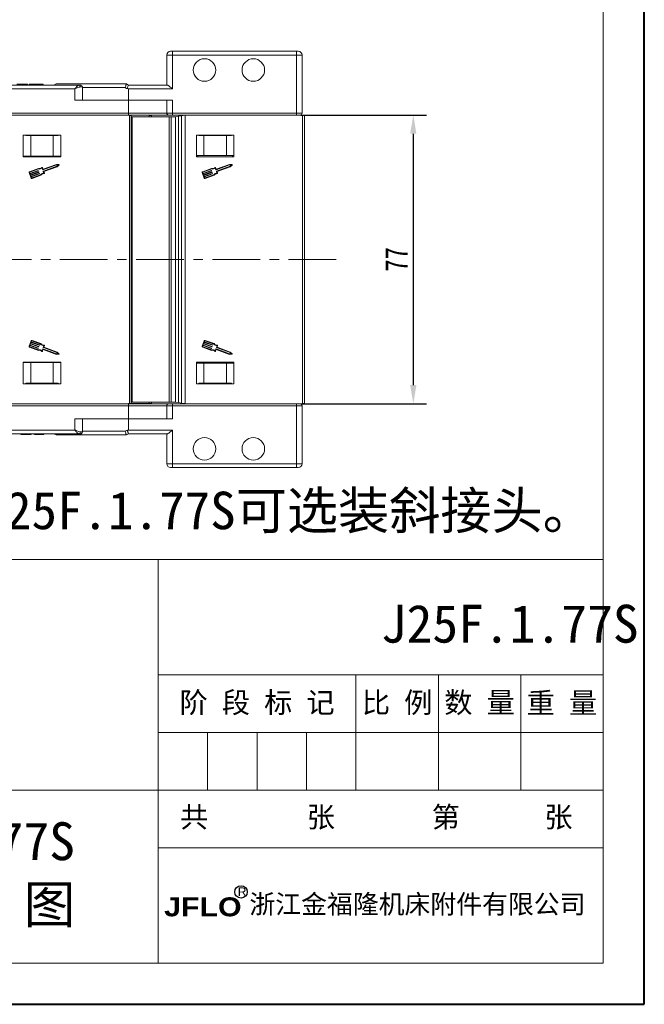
# Model space of a CAD drawing. Header units: millimetres. Extents: x 2390 to 3312, y -95 to 558.
# Tile 17 of 49: x 3146 to 3312, y -95 to 168. Entities that reach past the tile are written whole.
import ezdxf

# ---------------------------------------------------------------- set-up
doc = ezdxf.new("R2010")
doc.units = ezdxf.units.MM
doc.linetypes.add('CENTER2', pattern=[28.575, 19.05, -3.175, 3.175, -3.175])
doc.linetypes.add('CENTERX2', pattern=[20.32, 12.7, -2.54, 2.54, -2.54])
doc.layers.add('标注', color=1, linetype='Continuous', lineweight=13)
doc.layers.add('标注线', color=7, linetype='Continuous', lineweight=15)
doc.styles.get("Standard").update_dxf_attribs({"font": '仿宋_GB2312.ttf', "width": 0.8})
doc.styles.add('样式 1', font='仿宋_GB2312.ttf', dxfattribs={"width": 0.8, "height": 6})
doc.styles.add('样式 6', font='仿宋_GB2312.ttf')
doc.dimstyles.new('副本 ISO-25.1', dxfattribs={"dimtxt": 6, "dimasz": 5, "dimexe": 3.5, "dimexo": 0.625, "dimgap": 1.5, "dimtad": 1, "dimdsep": 46, "dimtxsty": 'Standard', "dimcen": 2.5, "dimadec": 0, "dimazin": 0, "dimtfac": 1, "dimtmove": 0, "dimatfit": 3, "dimfxl": 0, "dimarcsym": 0})

# ---------------------------------------------------------------- blocks, each defined once
blk = doc.blocks.new('*D930')
at = {"color": 0, "lineweight": -2}
for p, q in [((3220.97, 142.58), (3254.42, 142.58)), ((3250.92, 137.58), (3250.92, 70.58)), ((3220.9, 65.58), (3254.42, 65.58))]:
    blk.add_line(p, q, dxfattribs=at)
at = {"color": 0, "lineweight": 9}
for points in [[(3250.08, 137.58), (3251.75, 137.58), (3250.92, 142.58)], [(3250.08, 70.58), (3251.75, 70.58), (3250.92, 65.58)]]:
    blk.add_solid(points, dxfattribs=at)
at = {"layer": 'Defpoints', "color": 0, "lineweight": 9}
for p in [(3220.34, 142.58), (3220.27, 65.58), (3250.92, 65.58)]:
    blk.add_point(p, dxfattribs=at)
at = {"color": 0, "lineweight": 9, "insert": (3246.42, 104.08), "char_height": 6, "attachment_point": 5, "rotation": 90}
blk.add_mtext('77', dxfattribs=at)

msp = doc.modelspace()

# ---------------------------------------------------------------- linework, layer by layer
at = {"color": 7, "lineweight": 40}
for p, q in [((3312.485, -94.515), (3312.485, 557.64)), ((2390.245, -94.515), (3312.485, -94.515))]:
    msp.add_line(p, q, dxfattribs=at)
at = {"color": 7, "lineweight": 13}
for p, q in [((3301.506, -83.536), (3301.506, 546.661)), ((2809.611, 24.058), (3301.506, 24.058)), ((2906.26, -83.536), (3301.506, -83.536))]:
    msp.add_line(p, q, dxfattribs=at)
at = {"color": 7, "linetype": 'Continuous', "lineweight": 15}
for p, q in [((3185.223, 158.584), (3185.223, 150.584)), ((3185.223, 158.584), (3186.723, 158.584)), ((3186.723, 159.584), (3186.223, 159.584)), ((3186.723, 159.584), (3186.723, 158.584)), ((3186.723, 159.584), (3219.773, 159.584)), ((3219.773, 158.584), (3186.723, 158.584)), ((3186.723, 158.584), (3186.723, 149.584)), ((3219.773, 159.584), (3219.773, 158.584)), ((3220.273, 159.584), (3219.773, 159.584)), ((3219.773, 143.084), (3219.773, 158.584)), ((3221.273, 158.584), (3219.773, 158.584)), ((3221.273, 158.584), (3221.273, 143.084)), ((3128.97, 150.584), (3161.821, 150.584)), ((3148.086, 150.784), (3145.265, 150.784)), ((3148.086, 150.784), (3148.086, 150.584)), ((3148.496, 150.784), (3148.496, 150.584)), ((3150.399, 150.784), (3150.399, 150.584)), ((3152.291, 150.784), (3152.291, 150.584)), ((3155.97, 150.884), (3174.45, 150.884)), ((3161.821, 150.584), (3162.203, 150.584)), ((3162.193, 150.084), (3162.703, 150.084)), ((3162.703, 146.584), (3162.703, 150.084)), ((3174.141, 149.884), (3162.703, 149.884)), ((3174.495, 149.69), (3174.141, 149.884)), ((3174.45, 150.884), (3174.451, 150.884)), ((3174.451, 150.884), (3174.97, 150.584)), ((3174.97, 150.584), (3185.309, 150.584)), ((3160.703, 149.584), (3128.97, 149.584)), ((3160.703, 146.584), (3160.703, 149.584)), ((3174.97, 149.584), (3174.97, 146.584)), ((3186.723, 149.584), (3174.97, 149.584)), ((3160.703, 146.584), (3174.97, 146.584)), ((3174.97, 146.584), (3174.97, 143.084)), ((3174.97, 146.584), (3186.723, 146.584)), ((3185.223, 146.584), (3185.223, 143.084)), ((3186.723, 143.084), (3186.723, 146.584)), ((3143.891, 143.084), (3174.97, 143.084)), ((3174.97, 142.584), (3143.891, 142.584)), ((3174.968, 142.514), (3160.47, 142.584)), ((3175.26, 142.487), (3160.47, 142.584)), ((3180.51, 142.487), (3174.968, 142.514)), ((3174.968, 142.489), (3174.968, 142.514)), ((3174.97, 143.084), (3174.97, 142.584)), ((3174.97, 143.084), (3185.223, 143.084)), ((3185.723, 142.584), (3174.97, 142.584)), ((3175.26, 104.084), (3175.26, 142.487)), ((3175.26, 142.487), (3175.76, 142.484)), ((3175.76, 142.484), (3175.76, 104.084)), ((3175.76, 142.134), (3176.027, 142.134)), ((3176.027, 142.134), (3176.027, 104.084)), ((3176.027, 142.134), (3185.828, 142.134)), ((3180.51, 142.487), (3181.167, 142.484)), ((3180.51, 142.134), (3180.51, 142.487)), ((3181.167, 142.484), (3181.167, 142.134)), ((3185.223, 143.084), (3186.723, 143.084)), ((3186.723, 142.584), (3185.723, 142.584)), ((3185.828, 142.134), (3185.828, 104.084)), ((3185.828, 142.134), (3186.388, 142.134)), ((3186.388, 142.134), (3186.388, 104.084)), ((3186.388, 142.134), (3187.556, 142.134)), ((3186.723, 143.084), (3219.773, 143.084)), ((3186.723, 143.084), (3186.723, 142.584)), ((3219.773, 142.584), (3186.723, 142.584)), ((3187.556, 142.134), (3188.344, 142.249)), ((3187.556, 142.134), (3187.556, 104.084)), ((3188.344, 142.249), (3189.166, 142.37)), ((3188.344, 142.249), (3188.344, 104.084)), ((3189.166, 142.37), (3190.151, 142.514)), ((3189.166, 104.084), (3189.166, 142.37)), ((3190.623, 142.584), (3190.151, 142.514)), ((3190.151, 142.514), (3190.151, 104.084)), ((3221.412, 142.487), (3206.623, 142.584)), ((3219.773, 143.084), (3219.773, 142.584)), ((3219.773, 143.084), (3221.273, 143.084)), ((3220.773, 142.584), (3219.773, 142.584)), ((3221.412, 104.084), (3221.412, 142.487)), ((3221.412, 142.487), (3221.912, 142.484)), ((3221.912, 142.484), (3221.912, 104.084)), ((3156.97, 137.234), (3146.97, 137.234)), ((3146.97, 137.234), (3146.97, 131.434)), ((3147.637, 137.084), (3147.637, 137.234)), ((3148.97, 137.084), (3147.637, 137.084)), ((3148.97, 131.584), (3148.97, 137.084)), ((3154.97, 137.084), (3148.97, 137.084)), ((3154.97, 131.584), (3154.97, 137.084)), ((3156.304, 137.084), (3154.97, 137.084)), ((3156.304, 137.234), (3156.304, 137.084)), ((3156.97, 131.434), (3156.97, 137.234)), ((3203.123, 137.234), (3193.123, 137.234)), ((3193.123, 137.234), (3193.123, 131.434)), ((3193.789, 137.084), (3193.789, 137.234)), ((3195.123, 137.084), (3193.789, 137.084)), ((3195.123, 131.784), (3195.123, 137.084)), ((3201.123, 137.084), (3195.123, 137.084)), ((3201.123, 131.784), (3201.123, 137.084)), ((3202.456, 137.084), (3201.123, 137.084)), ((3202.456, 137.234), (3202.456, 137.084)), ((3203.123, 131.434), (3203.123, 137.234)), ((3148.97, 131.584), (3146.97, 131.584)), ((3146.97, 131.434), (3156.97, 131.434)), ((3147.37, 131.584), (3147.37, 131.434)), ((3154.97, 131.584), (3148.97, 131.584)), ((3156.97, 131.584), (3154.97, 131.584)), ((3156.57, 131.584), (3156.57, 131.434)), ((3195.123, 131.784), (3193.123, 131.784)), ((3193.123, 131.434), (3203.123, 131.434)), ((3193.523, 131.784), (3193.523, 131.434)), ((3201.123, 131.784), (3195.123, 131.784)), ((3203.123, 131.784), (3201.123, 131.784)), ((3202.723, 131.784), (3202.723, 131.434)), ((3155.793, 129.271), (3152.181, 127.951)), ((3155.774, 129.4), (3152.257, 128.115)), ((3152.312, 127.591), (3155.925, 128.911)), ((3152.446, 127.504), (3155.993, 128.8)), ((3156.439, 129.366), (3155.774, 129.4)), ((3156.282, 129.246), (3155.793, 129.271)), ((3155.925, 128.911), (3156.282, 129.246)), ((3155.993, 128.8), (3156.479, 129.255)), ((3201.945, 129.271), (3198.333, 127.951)), ((3201.926, 129.4), (3198.409, 128.115)), ((3198.464, 127.591), (3202.077, 128.911)), ((3198.598, 127.504), (3202.145, 128.8)), ((3202.591, 129.366), (3201.926, 129.4)), ((3202.434, 129.246), (3201.945, 129.271)), ((3202.077, 128.911), (3202.434, 129.246)), ((3202.145, 128.8), (3202.631, 129.255)), ((3148.524, 127.227), (3149.05, 125.788)), ((3151.017, 128.341), (3148.638, 127.472)), ((3148.644, 127.271), (3148.732, 127.031)), ((3151.023, 128.208), (3148.682, 127.353)), ((3148.732, 127.031), (3150.905, 127.825)), ((3150.949, 127.705), (3148.776, 126.911)), ((3148.776, 126.911), (3148.885, 126.611)), ((3148.885, 126.611), (3151.059, 127.405)), ((3151.103, 127.285), (3148.929, 126.491)), ((3148.929, 126.491), (3149.039, 126.191)), ((3149.039, 126.191), (3151.212, 126.985)), ((3151.256, 126.866), (3149.082, 126.071)), ((3149.082, 126.071), (3149.17, 125.832)), ((3149.252, 125.794), (3151.593, 126.649)), ((3149.296, 125.674), (3151.674, 126.542)), ((3150.946, 127.806), (3150.968, 127.746)), ((3151.1, 127.386), (3151.122, 127.326)), ((3151.253, 126.966), (3151.275, 126.906)), ((3152.14, 127.97), (3151.97, 128.434)), ((3152.216, 128.134), (3152.057, 128.568)), ((3152.462, 127.087), (3152.293, 127.55)), ((3152.615, 127.04), (3152.446, 127.504)), ((3194.677, 127.227), (3195.202, 125.788)), ((3197.169, 128.341), (3194.791, 127.472)), ((3194.796, 127.271), (3194.884, 127.031)), ((3197.175, 128.208), (3194.834, 127.353)), ((3194.884, 127.031), (3197.058, 127.825)), ((3197.101, 127.705), (3194.928, 126.911)), ((3194.928, 126.911), (3195.037, 126.611)), ((3195.037, 126.611), (3197.211, 127.405)), ((3197.255, 127.285), (3195.081, 126.491)), ((3195.081, 126.491), (3195.191, 126.191)), ((3195.191, 126.191), (3197.364, 126.985)), ((3197.408, 126.866), (3195.235, 126.071)), ((3195.235, 126.071), (3195.322, 125.832)), ((3195.404, 125.794), (3197.745, 126.649)), ((3195.448, 125.674), (3197.826, 126.542)), ((3197.099, 127.806), (3197.12, 127.746)), ((3197.252, 127.386), (3197.274, 127.326)), ((3197.405, 126.966), (3197.427, 126.906)), ((3198.292, 127.97), (3198.123, 128.434)), ((3198.368, 128.134), (3198.21, 128.568)), ((3198.615, 127.087), (3198.445, 127.55)), ((3198.768, 127.04), (3198.598, 127.504)), ((3175.26, 65.68), (3175.26, 104.084)), ((3175.76, 104.084), (3175.76, 65.684)), ((3176.027, 104.084), (3176.027, 66.034)), ((3185.828, 104.084), (3185.828, 66.034)), ((3186.388, 104.084), (3186.388, 66.034)), ((3187.556, 104.084), (3187.556, 66.034)), ((3188.344, 104.084), (3188.344, 65.918)), ((3189.166, 65.797), (3189.166, 104.084)), ((3190.151, 104.084), (3190.151, 65.653)), ((3221.412, 65.68), (3221.412, 104.084)), ((3221.912, 104.084), (3221.912, 65.684)), ((3149.05, 82.379), (3148.524, 80.94)), ((3148.885, 81.556), (3148.776, 81.256)), ((3151.059, 80.762), (3148.885, 81.556)), ((3149.039, 81.976), (3148.929, 81.676)), ((3148.929, 81.676), (3151.103, 80.882)), ((3151.212, 81.182), (3149.039, 81.976)), ((3149.17, 82.336), (3149.082, 82.096)), ((3149.082, 82.096), (3151.256, 81.302)), ((3151.593, 81.519), (3149.252, 82.374)), ((3151.674, 81.625), (3149.296, 82.494)), ((3195.202, 82.379), (3194.677, 80.94)), ((3195.037, 81.556), (3194.928, 81.256)), ((3197.211, 80.762), (3195.037, 81.556)), ((3195.191, 81.976), (3195.081, 81.676)), ((3195.081, 81.676), (3197.255, 80.882)), ((3197.364, 81.182), (3195.191, 81.976)), ((3195.322, 82.336), (3195.235, 82.096)), ((3195.235, 82.096), (3197.408, 81.302)), ((3197.745, 81.519), (3195.404, 82.374)), ((3197.826, 81.625), (3195.448, 82.494)), ((3148.638, 80.695), (3151.017, 79.826)), ((3148.732, 81.136), (3148.644, 80.897)), ((3148.682, 80.815), (3151.023, 79.96)), ((3150.905, 80.342), (3148.732, 81.136)), ((3148.776, 81.256), (3150.949, 80.462)), ((3150.968, 80.421), (3150.946, 80.361)), ((3151.122, 80.841), (3151.1, 80.781)), ((3151.275, 81.261), (3151.253, 81.201)), ((3151.97, 79.734), (3152.14, 80.197)), ((3152.057, 79.599), (3152.216, 80.033)), ((3152.181, 80.216), (3155.793, 78.896)), ((3152.257, 80.052), (3155.774, 78.767)), ((3152.293, 80.617), (3152.462, 81.08)), ((3155.925, 79.256), (3152.312, 80.576)), ((3152.446, 80.663), (3152.615, 81.127)), ((3155.993, 79.367), (3152.446, 80.663)), ((3155.774, 78.767), (3156.439, 78.802)), ((3155.793, 78.896), (3156.282, 78.922)), ((3156.282, 78.922), (3155.925, 79.256)), ((3156.479, 78.912), (3155.993, 79.367)), ((3194.791, 80.695), (3197.169, 79.826)), ((3194.884, 81.136), (3194.796, 80.897)), ((3194.834, 80.815), (3197.175, 79.96)), ((3197.058, 80.342), (3194.884, 81.136)), ((3194.928, 81.256), (3197.101, 80.462)), ((3197.12, 80.421), (3197.099, 80.361)), ((3197.274, 80.841), (3197.252, 80.781)), ((3197.427, 81.261), (3197.405, 81.201)), ((3198.123, 79.734), (3198.292, 80.197)), ((3198.21, 79.599), (3198.368, 80.033)), ((3198.333, 80.216), (3201.945, 78.896)), ((3198.409, 80.052), (3201.926, 78.767)), ((3198.445, 80.617), (3198.615, 81.08)), ((3202.077, 79.256), (3198.464, 80.576)), ((3198.598, 80.663), (3198.768, 81.127)), ((3202.145, 79.367), (3198.598, 80.663)), ((3201.926, 78.767), (3202.591, 78.802)), ((3201.945, 78.896), (3202.434, 78.922)), ((3202.434, 78.922), (3202.077, 79.256)), ((3202.631, 78.912), (3202.145, 79.367)), ((3156.97, 76.734), (3146.97, 76.734)), ((3146.97, 76.734), (3146.97, 70.934)), ((3148.97, 76.584), (3146.97, 76.584)), ((3147.37, 76.734), (3147.37, 76.584)), ((3148.97, 76.584), (3148.97, 71.084)), ((3154.97, 76.584), (3148.97, 76.584)), ((3154.97, 76.584), (3154.97, 71.084)), ((3156.97, 76.584), (3154.97, 76.584)), ((3156.57, 76.734), (3156.57, 76.584)), ((3156.97, 70.934), (3156.97, 76.734)), ((3203.123, 76.734), (3193.123, 76.734)), ((3193.123, 76.734), (3193.123, 70.934)), ((3193.123, 76.384), (3195.123, 76.384)), ((3193.523, 76.734), (3193.523, 76.384)), ((3195.123, 76.384), (3195.123, 71.084)), ((3195.123, 76.384), (3201.123, 76.384)), ((3201.123, 76.384), (3201.123, 71.084)), ((3201.123, 76.384), (3203.123, 76.384)), ((3202.723, 76.734), (3202.723, 76.384)), ((3203.123, 70.934), (3203.123, 76.734)), ((3146.97, 70.934), (3156.97, 70.934)), ((3147.637, 71.084), (3147.637, 70.934)), ((3148.97, 71.084), (3147.637, 71.084)), ((3154.97, 71.084), (3148.97, 71.084)), ((3156.304, 71.084), (3154.97, 71.084)), ((3156.304, 70.934), (3156.304, 71.084)), ((3193.123, 70.934), (3203.123, 70.934)), ((3193.789, 71.084), (3195.123, 71.084)), ((3193.789, 70.934), (3193.789, 71.084)), ((3195.123, 71.084), (3201.123, 71.084)), ((3201.123, 71.084), (3202.456, 71.084)), ((3202.456, 71.084), (3202.456, 70.934)), ((3160.47, 65.584), (3175.26, 65.68)), ((3160.47, 65.584), (3174.968, 65.654)), ((3174.968, 65.654), (3180.51, 65.68)), ((3174.968, 65.654), (3174.968, 65.678)), ((3175.76, 65.684), (3175.26, 65.68)), ((3176.027, 66.034), (3175.76, 66.034)), ((3185.828, 66.034), (3176.027, 66.034)), ((3180.51, 65.68), (3180.51, 66.034)), ((3181.167, 65.684), (3180.51, 65.68)), ((3181.167, 66.034), (3181.167, 65.684)), ((3186.388, 66.034), (3185.828, 66.034)), ((3187.556, 66.034), (3186.388, 66.034)), ((3188.344, 65.918), (3187.556, 66.034)), ((3189.166, 65.797), (3188.344, 65.918)), ((3190.151, 65.653), (3189.166, 65.797)), ((3190.151, 65.653), (3190.623, 65.584)), ((3206.623, 65.584), (3221.412, 65.68)), ((3221.912, 65.684), (3221.412, 65.68)), ((3174.97, 65.584), (3143.891, 65.584)), ((3143.891, 65.084), (3174.97, 65.084)), ((3185.723, 65.584), (3174.97, 65.584)), ((3174.97, 65.084), (3174.97, 65.584)), ((3174.97, 61.584), (3174.97, 65.084)), ((3174.97, 65.084), (3185.223, 65.084)), ((3185.223, 65.084), (3185.223, 61.584)), ((3186.723, 65.084), (3185.223, 65.084)), ((3185.723, 65.584), (3186.723, 65.584)), ((3186.723, 65.584), (3219.773, 65.584)), ((3186.723, 65.584), (3186.723, 65.084)), ((3186.723, 65.084), (3186.723, 61.584)), ((3219.773, 65.084), (3186.723, 65.084)), ((3219.773, 65.584), (3219.773, 65.084)), ((3219.773, 65.584), (3220.773, 65.584)), ((3219.773, 49.584), (3219.773, 65.084)), ((3221.273, 65.084), (3219.773, 65.084)), ((3221.273, 65.084), (3221.273, 49.584)), ((3160.703, 61.584), (3160.703, 58.584)), ((3160.703, 61.584), (3174.97, 61.584)), ((3162.703, 58.084), (3162.703, 61.584)), ((3186.723, 61.584), (3174.97, 61.584)), ((3174.97, 58.584), (3174.97, 61.584)), ((3160.703, 58.584), (3128.97, 58.584)), ((3162.193, 58.084), (3162.703, 58.084)), ((3162.703, 58.284), (3174.141, 58.284)), ((3174.141, 58.284), (3174.495, 58.477)), ((3174.97, 58.584), (3186.723, 58.584)), ((3186.723, 58.584), (3186.723, 49.584)), ((3128.97, 57.584), (3161.821, 57.584)), ((3146.342, 57.384), (3146.342, 57.584)), ((3146.342, 57.384), (3146.599, 57.384)), ((3146.599, 57.384), (3146.599, 57.584)), ((3146.599, 57.384), (3148.291, 57.384)), ((3148.291, 57.384), (3148.291, 57.584)), ((3148.291, 57.384), (3149.06, 57.384)), ((3149.06, 57.384), (3149.06, 57.584)), ((3149.881, 57.384), (3149.881, 57.584)), ((3149.968, 57.384), (3149.968, 57.584)), ((3151.209, 57.384), (3151.209, 57.584)), ((3152.445, 57.384), (3152.445, 57.584)), ((3174.45, 57.284), (3155.97, 57.284)), ((3161.821, 57.584), (3162.203, 57.584)), ((3174.451, 57.284), (3174.45, 57.284)), ((3174.97, 57.584), (3174.451, 57.284)), ((3185.309, 57.584), (3174.97, 57.584)), ((3185.223, 57.584), (3185.223, 49.584)), ((3186.723, 49.584), (3185.223, 49.584)), ((3186.223, 48.584), (3186.723, 48.584)), ((3186.723, 49.584), (3219.773, 49.584)), ((3186.723, 49.584), (3186.723, 48.584)), ((3219.773, 48.584), (3186.723, 48.584)), ((3219.773, 49.584), (3219.773, 48.584)), ((3221.273, 49.584), (3219.773, 49.584)), ((3219.773, 48.584), (3220.273, 48.584))]:
    msp.add_line(p, q, dxfattribs=at)
at = {"color": 1, "linetype": 'CENTERX2', "lineweight": 13}
msp.add_line((3230.395, 104.084), (2679.733, 104.084), dxfattribs=at)
at = {"color": 7, "lineweight": 15}
for p, q in [((3182.932, -83.536), (3182.932, 24.058)), ((3182.932, -6.683), (3301.506, -6.683)), ((3235.631, -37.424), (3235.631, -6.683)), ((3257.589, -37.424), (3257.589, -6.683)), ((3279.547, -37.424), (3279.547, -6.683)), ((3182.932, -22.054), (3301.506, -22.054)), ((3196.107, -37.424), (3196.107, -22.054)), ((3209.282, -37.424), (3209.282, -22.054)), ((3222.456, -37.424), (3222.456, -22.054)), ((2906.26, -37.424), (3167.561, -37.424)), ((3167.561, -37.424), (3301.506, -37.424)), ((3182.932, -52.795), (3301.506, -52.795))]:
    msp.add_line(p, q, dxfattribs=at)
at = {"color": 7, "linetype": 'Continuous', "lineweight": 15}
for centre in [(3195.273, 154.584), (3208.273, 154.584), (3195.273, 53.584), (3208.273, 53.584)]:
    msp.add_circle(centre, 3, dxfattribs=at)
for centre, radius, start, end in [((3186.223, 158.584), 1, 90, 180), ((3220.273, 158.584), 1, 0, 90), ((3155.97, 149.884), 1, 90, 135.573), ((3161.746, 150.139), 0.451, 352.91865, 80.4798), ((3162.203, 150.084), 0.5, 0, 90), ((3185.723, 143.084), 0.5, 180, 270), ((3220.773, 143.084), 0.5, 270, 360), ((3156.436, 129.302), 0.0638, 313.09192, 87.049), ((3202.588, 129.302), 0.0638, 313.09192, 87.049), ((3148.704, 127.293), 0.192, 110.07046, 200.07046), ((3148.704, 127.293), 0.0638, 110.07046, 200.07046), ((3150.916, 127.795), 0.0319, 20.07046, 110.07046), ((3150.938, 127.735), 0.0319, 290.07046, 20.07046), ((3151.274, 129.255), 0.949, 254.2528, 315.58546), ((3151.274, 129.255), 1.076, 256.51116, 310.30711), ((3151.07, 127.375), 0.0319, 20.07046, 110.07046), ((3151.092, 127.315), 0.0319, 290.07046, 20.07046), ((3151.223, 126.956), 0.0319, 20.07046, 110.07046), ((3151.245, 126.896), 0.0319, 290.07046, 20.07046), ((3152.459, 126.01), 1.076, 89.8338, 143.62975), ((3152.459, 126.01), 0.949, 84.55545, 145.88812), ((3151.997, 128.546), 0.0638, 20.07046, 135.58546), ((3152.17, 127.981), 0.0319, 200.07046, 290.07046), ((3152.246, 128.145), 0.0319, 200.07046, 290.07046), ((3152.323, 127.561), 0.0319, 110.07046, 200.07046), ((3152.555, 127.018), 0.0638, 264.55545, 20.07046), ((3194.856, 127.293), 0.192, 110.07046, 200.07046), ((3194.856, 127.293), 0.0638, 110.07046, 200.07046), ((3197.069, 127.795), 0.0319, 20.07046, 110.07046), ((3197.09, 127.735), 0.0319, 290.07046, 20.07046), ((3197.426, 129.255), 0.949, 254.2528, 315.58546), ((3197.426, 129.255), 1.076, 256.51116, 310.30711), ((3197.222, 127.375), 0.0319, 20.07046, 110.07046), ((3197.244, 127.315), 0.0319, 290.07046, 20.07046), ((3197.375, 126.956), 0.0319, 20.07046, 110.07046), ((3197.397, 126.896), 0.0319, 290.07046, 20.07046), ((3198.612, 126.01), 1.076, 89.8338, 143.62975), ((3198.612, 126.01), 0.949, 84.55545, 145.88812), ((3198.15, 128.546), 0.0638, 20.07046, 135.58546), ((3198.322, 127.981), 0.0319, 200.07046, 290.07046), ((3198.398, 128.145), 0.0319, 200.07046, 290.07046), ((3198.475, 127.561), 0.0319, 110.07046, 200.07046), ((3198.708, 127.018), 0.0638, 264.55545, 20.07046), ((3149.23, 125.853), 0.192, 200.07046, 290.07046), ((3149.23, 125.853), 0.0638, 200.07046, 290.07046), ((3195.382, 125.853), 0.192, 200.07046, 290.07046), ((3195.382, 125.853), 0.0638, 200.07046, 290.07046), ((3149.23, 82.314), 0.192, 69.92954, 159.92954), ((3149.23, 82.314), 0.0638, 69.92954, 159.92954), ((3152.459, 82.157), 1.076, 216.37025, 270.1662), ((3152.459, 82.157), 0.949, 214.11188, 275.44455), ((3195.382, 82.314), 0.192, 69.92954, 159.92954), ((3195.382, 82.314), 0.0638, 69.92954, 159.92954), ((3198.612, 82.157), 1.076, 216.37025, 270.1662), ((3198.612, 82.157), 0.949, 214.11188, 275.44455), ((3148.704, 80.875), 0.192, 159.92954, 249.92954), ((3148.704, 80.875), 0.0638, 159.92954, 249.92954), ((3150.916, 80.372), 0.0319, 249.92954, 339.92954), ((3150.938, 80.432), 0.0319, 339.92954, 69.92954), ((3151.274, 78.913), 0.949, 44.41454, 105.7472), ((3151.274, 78.913), 1.076, 49.69289, 103.48884), ((3151.07, 80.792), 0.0319, 249.92954, 339.92954), ((3151.092, 80.852), 0.0319, 339.92954, 69.92954), ((3151.223, 81.212), 0.0319, 249.92954, 339.92954), ((3151.245, 81.272), 0.0319, 339.92954, 69.92954), ((3151.997, 79.621), 0.0638, 224.41454, 339.92954), ((3152.17, 80.186), 0.0319, 69.92954, 159.92954), ((3152.246, 80.022), 0.0319, 69.92954, 159.92954), ((3152.323, 80.606), 0.0319, 159.92954, 249.92954), ((3152.555, 81.149), 0.0638, 339.92954, 95.44455), ((3156.436, 78.865), 0.0638, 272.951, 46.90808), ((3194.856, 80.875), 0.192, 159.92954, 249.92954), ((3194.856, 80.875), 0.0638, 159.92954, 249.92954), ((3197.069, 80.372), 0.0319, 249.92954, 339.92954), ((3197.09, 80.432), 0.0319, 339.92954, 69.92954), ((3197.426, 78.913), 0.949, 44.41454, 105.7472), ((3197.426, 78.913), 1.076, 49.69289, 103.48884), ((3197.222, 80.792), 0.0319, 249.92954, 339.92954), ((3197.244, 80.852), 0.0319, 339.92954, 69.92954), ((3197.375, 81.212), 0.0319, 249.92954, 339.92954), ((3197.397, 81.272), 0.0319, 339.92954, 69.92954), ((3198.15, 79.621), 0.0638, 224.41454, 339.92954), ((3198.322, 80.186), 0.0319, 69.92954, 159.92954), ((3198.398, 80.022), 0.0319, 69.92954, 159.92954), ((3198.475, 80.606), 0.0319, 159.92954, 249.92954), ((3198.708, 81.149), 0.0638, 339.92954, 95.44455), ((3202.588, 78.865), 0.0638, 272.951, 46.90808), ((3185.723, 65.084), 0.5, 90, 180), ((3220.773, 65.084), 0.5, 360, 90), ((3161.746, 58.028), 0.451, 279.5202, 7.08135), ((3162.203, 58.084), 0.5, 270, 0), ((3155.97, 58.284), 1, 224.427, 270), ((3186.223, 49.584), 1, 180, 270), ((3220.273, 49.584), 1, 270, 0)]:
    msp.add_arc(centre, radius, start, end, dxfattribs=at)
for points, knots in [([(3150.399, 150.784), (3150.103, 150.784), (3149.513, 150.784), (3148.85, 150.784), (3148.534, 150.784), (3148.509, 150.784), (3148.496, 150.784)], [0, 0, 0, 0, 0.2799425, 0.558704, 0.7790449, 1, 1, 1, 1]), ([(3152.291, 150.784), (3152.271, 150.784), (3152.232, 150.784), (3151.766, 150.784), (3151.095, 150.784), (3150.631, 150.784), (3150.399, 150.784)], [0, 0, 0, 0, 0.280551, 0.5594882, 0.779434, 1, 1, 1, 1]), ([(3161.821, 150.584), (3161.793, 150.581), (3161.737, 150.574), (3161.631, 150.522), (3161.502, 150.431), (3161.386, 150.327), (3161.229, 150.174), (3161.074, 150.008), (3160.908, 149.82), (3160.829, 149.73), (3160.784, 149.678), (3160.758, 149.647), (3160.735, 149.621), (3160.72, 149.604), (3160.712, 149.595), (3160.706, 149.588), (3160.704, 149.586), (3160.703, 149.584)], [0, 0, 0, 0, 0.1010295, 0.2049461, 0.3371683, 0.4742971, 0.5161999, 0.7436507, 0.8530899, 0.914248, 0.9321698, 0.9601369, 0.976545, 0.9861936, 0.994698, 0.9959318, 1, 1, 1, 1]), ([(3160.703, 149.584), (3160.705, 149.585), (3160.716, 149.59), (3160.754, 149.606), (3160.8, 149.626), (3161.058, 149.737), (3161.454, 149.903), (3161.907, 150.058), (3162.114, 150.077), (3162.193, 150.084)], [0, 0, 0, 0, 0.0050875, 0.0203691, 0.0708073, 0.0890863, 0.5003107, 0.809226, 1, 1, 1, 1]), ([(3174.141, 149.884), (3174.142, 149.887), (3174.165, 149.971), (3174.218, 150.165), (3174.298, 150.445), (3174.373, 150.688), (3174.429, 150.852), (3174.443, 150.873), (3174.45, 150.884)], [0, 0, 0, 0, 0.0057799, 0.1637764, 0.3793246, 0.5883639, 0.7941222, 1, 1, 1, 1]), ([(3174.495, 149.69), (3174.521, 149.684), (3174.563, 149.675), (3174.617, 149.673), (3174.654, 149.681), (3174.685, 149.703), (3174.732, 149.778), (3174.786, 149.961), (3174.862, 150.217), (3174.927, 150.448), (3174.963, 150.567), (3174.968, 150.579), (3174.97, 150.584)], [0, 0, 0, 0, 0.0479201, 0.0766572, 0.0956373, 0.1147646, 0.1424223, 0.2522179, 0.4613603, 0.6703329, 0.8736718, 1, 1, 1, 1]), ([(3174.97, 149.584), (3174.961, 149.586), (3174.803, 149.621), (3174.644, 149.657), (3174.495, 149.69)], [0, 0, 0, 0, 0.0580196, 1, 1, 1, 1]), ([(3185.309, 150.584), (3185.356, 150.572), (3185.462, 150.548), (3185.756, 150.352), (3186.182, 150.026), (3186.531, 149.741), (3186.721, 149.585), (3186.723, 149.584)], [0, 0, 0, 0, 0.1664776, 0.3704483, 0.6541641, 0.9963634, 1, 1, 1, 1]), ([(3160.703, 58.584), (3160.705, 58.582), (3160.716, 58.578), (3160.754, 58.561), (3160.8, 58.542), (3161.058, 58.43), (3161.454, 58.264), (3161.907, 58.109), (3162.114, 58.091), (3162.193, 58.084)], [0, 0, 0, 0, 0.00508751, 0.02036912, 0.07080725, 0.08908627, 0.50031067, 0.809226, 1, 1, 1, 1]), ([(3161.821, 57.584), (3161.793, 57.587), (3161.737, 57.593), (3161.631, 57.645), (3161.502, 57.736), (3161.386, 57.84), (3161.229, 57.993), (3161.074, 58.159), (3160.908, 58.347), (3160.829, 58.438), (3160.784, 58.49), (3160.758, 58.52), (3160.735, 58.546), (3160.72, 58.563), (3160.712, 58.572), (3160.706, 58.579), (3160.704, 58.582), (3160.703, 58.584)], [0, 0, 0, 0, 0.10102949, 0.20494614, 0.33716829, 0.47429709, 0.5161999, 0.74365074, 0.85308987, 0.91424801, 0.93216977, 0.96013693, 0.97654495, 0.98619361, 0.99469798, 0.99593178, 1, 1, 1, 1]), ([(3174.141, 58.284), (3174.142, 58.281), (3174.165, 58.197), (3174.218, 58.002), (3174.298, 57.722), (3174.373, 57.479), (3174.429, 57.315), (3174.443, 57.294), (3174.45, 57.284)], [0, 0, 0, 0, 0.00577993, 0.16377641, 0.37932458, 0.58836393, 0.79412218, 1, 1, 1, 1]), ([(3174.495, 58.477), (3174.644, 58.511), (3174.803, 58.546), (3174.961, 58.582), (3174.97, 58.584)], [0, 0, 0, 0, 0.9419804, 1, 1, 1, 1]), ([(3174.495, 58.477), (3174.525, 58.484), (3174.571, 58.494), (3174.63, 58.494), (3174.665, 58.48), (3174.695, 58.451), (3174.722, 58.399), (3174.777, 58.251), (3174.84, 58.021), (3174.91, 57.779), (3174.957, 57.615), (3174.966, 57.594), (3174.97, 57.584)], [0, 0, 0, 0, 0.0557326, 0.0841244, 0.1031533, 0.1220489, 0.1581087, 0.2060796, 0.4109421, 0.609388, 0.8046359, 1, 1, 1, 1]), ([(3186.723, 58.584), (3186.721, 58.582), (3186.626, 58.504), (3186.435, 58.348), (3186.173, 58.138), (3185.933, 57.95), (3185.694, 57.774), (3185.462, 57.62), (3185.356, 57.595), (3185.309, 57.584)], [0, 0, 0, 0, 0.0036297, 0.1729379, 0.3461681, 0.4864589, 0.6302599, 0.8338406, 1, 1, 1, 1]), ([(3149.968, 57.384), (3150.031, 57.384), (3150.156, 57.384), (3150.597, 57.384), (3150.977, 57.384), (3151.209, 57.384)], [0, 0, 0, 0, 0.28012164, 0.5603549, 1, 1, 1, 1]), ([(3151.209, 57.384), (3151.404, 57.384), (3151.793, 57.384), (3152.238, 57.384), (3152.421, 57.384), (3152.437, 57.384), (3152.445, 57.384)], [0, 0, 0, 0, 0.2802457, 0.5584161, 0.7788266, 1, 1, 1, 1])]:
    msp.add_open_spline(points, degree=3, knots=knots, dxfattribs=at)
at = {"layer": '标注', "color": 7, "lineweight": 30}
msp.add_circle((3205, -64.552), 1.652, dxfattribs=at)

# ---------------------------------------------------------------- texts
at = {"color": 5, "lineweight": 9, "insert": (3022.187, 42.162), "char_height": 10, "attachment_point": 1, "style": '样式 1'}
msp.add_mtext_dynamic_manual_height_columns('{\\W5.8268;\\C7;  \\W1;备注:J25F.1.77S可选装斜接头。}', width=351.47686, gutter_width=30, heights=[0], dxfattribs=at)
at = {"color": 7, "insert": (3242.236, 12.013), "char_height": 10.1067, "attachment_point": 1, "style": '样式 6'}
msp.add_mtext('J25F.1.77S', dxfattribs=at)
at = {"color": 7, "linetype": 'CENTER2', "lineweight": 18, "char_height": 5.51273, "width": 59.55363, "attachment_point": 1, "style": '样式 6'}
for s, insert in [('{\\fSimSun|b0|i0|c134|p2;  共       张}', (3181.255, -41.821)), ('{\\fSimSun|b0|i0|c134|p2;  第      张}', (3248.325, -41.821))]:
    msp.add_mtext(s, dxfattribs=dict(at, insert=insert))
at = {"insert": (3091.993, -45.976), "char_height": 10.10668, "attachment_point": 1, "style": '样式 6'}
msp.add_mtext('{\\C7;J25F.1.77S\\P}结  构  图', dxfattribs=at)
at = {"layer": '标注', "color": 7, "lineweight": 9, "attachment_point": 1, "style": '样式 6'}
for s, insert, char_height, width in [('{\\fArial|b0|i0|c0|p32;R}', (3204.155, -63.361), 2.2632, 1.61494), ('{\\fSimHei|b0|i0|c134|p2;浙江金福隆机床附件有限公司}', (3207.226, -65.283), 5.05179, 95.16319), ('{\\fArial Black|b0|i0|c0|p34;JFLO}', (3184.506, -66), 5.05179, 49.60936)]:
    msp.add_mtext(s, dxfattribs=dict(at, insert=insert, char_height=char_height, width=width))
at = {"layer": '标注线', "color": 7, "lineweight": 18, "char_height": 5.5127, "attachment_point": 5, "style": '样式 6'}
for s, insert, width in [('阶 段 标 记', (3209.282, -14.368), 52.69941), ('比 例', (3246.61, -14.368), 21.95809), ('数 量', (3268.568, -14.368), 21.95809), ('重 量', (3290.527, -14.368), 21.95809)]:
    msp.add_mtext(s, dxfattribs=dict(at, insert=insert, width=width))

# ---------------------------------------------------------------- dimensions: what is measured, and where the dimension line sits
at = {"color": 5, "lineweight": 9}
dim = msp.add_linear_dim(base=(3250.915, 65.584), p1=(3220.342, 142.584), p2=(3220.273, 65.584), angle=90, dimstyle='副本 ISO-25.1', dxfattribs=at)
dim.commit()
dim.dimension.update_dxf_attribs({"geometry": '*D930', "text_midpoint": (3246.415, 104.084)})

doc.saveas('drawing.dxf')
